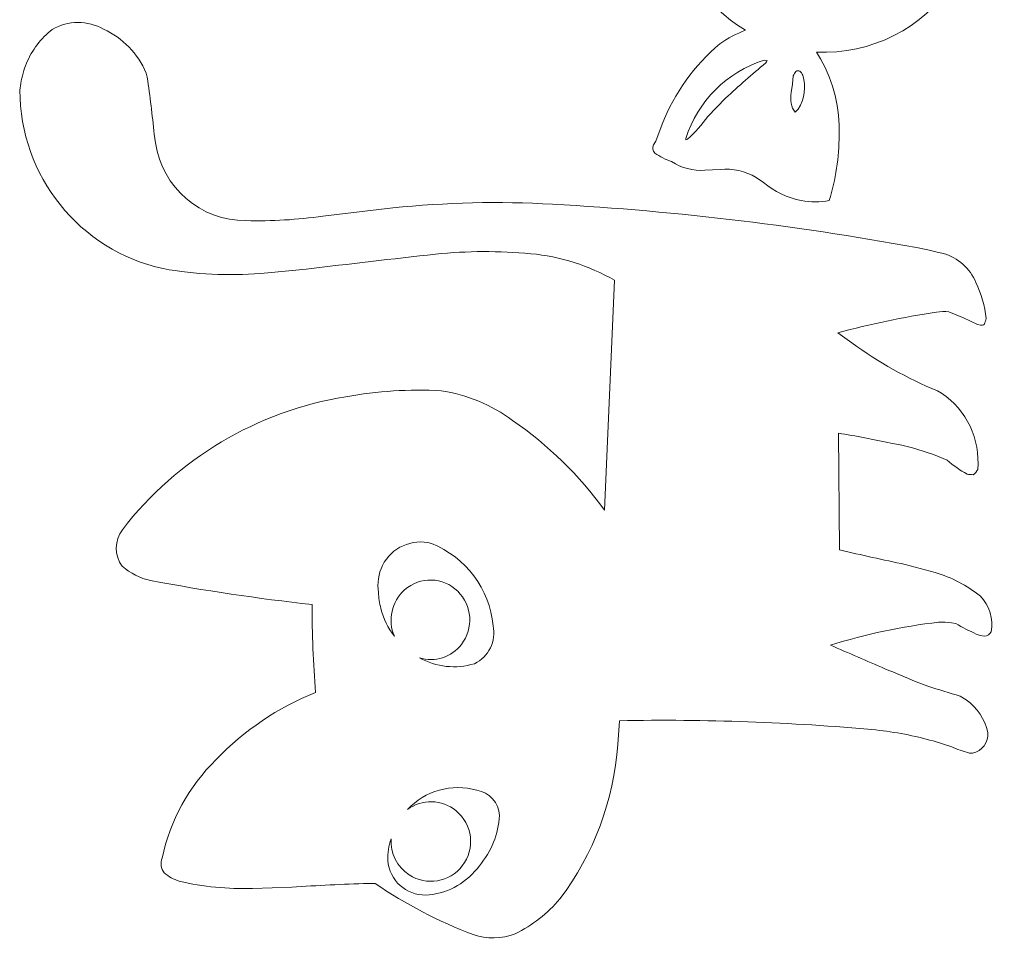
# Model space of a CAD drawing. Header units: millimetres. Extents: x -357 to 413, y -199 to 390.
# Tile 108 of 256: x -87 to -54, y 98 to 129. Entities that reach past the tile are written whole.
import ezdxf

# ---------------------------------------------------------------- set-up
doc = ezdxf.new("R2010")
doc.units = ezdxf.units.MM
doc.header["$MEASUREMENT"] = 0
doc.layers.add('Layer 1', color=7, linetype='Continuous')

msp = doc.modelspace()

# ---------------------------------------------------------------- linework, layer by layer
at = {"layer": 'Layer 1', "color": 140, "lineweight": 0}
for points, knots in [([(-76.9271, 151.3435), (-76.6593, 152.5713), (-75.8538, 153.6135), (-74.7333, 154.1824), (-74.7333, 154.1824), (-74.5678, 154.2197), (-74.3946, 154.1682), (-74.2774, 154.0454), (-74.2774, 154.0454), (-73.8001, 153.5755), (-73.3662, 153.0634), (-72.9808, 152.5154), (-72.9808, 152.5154), (-72.9808, 152.5154), (-72.1349, 151.2683), (-72.1349, 151.2683), (-72.1349, 151.2683), (-72.1349, 151.2683), (-72.1417, 158.0879), (-72.1417, 158.0879), (-72.1417, 158.0879), (-72.1417, 158.0879), (-68.9776, 158.208), (-68.9776, 158.208), (-68.9776, 158.208), (-69.5654, 158.9098), (-70.3047, 159.469), (-71.14, 159.8435), (-71.14, 159.8435), (-72.0389, 160.1495), (-73.0289, 160.0203), (-73.8192, 159.4939), (-73.8192, 159.4939), (-74.3829, 159.1736), (-74.9066, 158.7874), (-75.3792, 158.3435), (-75.3792, 158.3435), (-75.3792, 158.3435), (-75.4859, 158.2944), (-75.4859, 158.2944), (-75.4859, 158.2944), (-75.6157, 158.2673), (-75.7456, 158.3388), (-75.7933, 158.4624), (-75.7933, 158.4624), (-75.856, 158.5602), (-75.8384, 158.689), (-75.7516, 158.7661), (-75.7516, 158.7661), (-75.563, 158.9674), (-75.3607, 159.1554), (-75.1461, 159.3286), (-75.1461, 159.3286), (-75.1461, 159.3286), (-74.9256, 159.554), (-74.9256, 159.554), (-74.9256, 159.554), (-74.3844, 160.1052), (-73.9849, 160.7794), (-73.7616, 161.5191), (-73.7616, 161.5191), (-73.6208, 162.1636), (-73.6924, 162.8363), (-73.9657, 163.4368), (-73.9657, 163.4368), (-74.3288, 164.1723), (-74.7949, 164.8523), (-75.35, 165.4563), (-75.35, 165.4563), (-75.35, 165.4563), (-75.3973, 165.551), (-75.3973, 165.551), (-75.3973, 165.551), (-75.4307, 165.6918), (-75.3548, 165.8353), (-75.2201, 165.888), (-75.2201, 165.888), (-75.1252, 165.9268), (-75.0166, 165.9064), (-74.9417, 165.8364), (-74.9417, 165.8364), (-74.8288, 165.7389), (-74.7283, 165.6278), (-74.6427, 165.5056), (-74.6427, 165.5056), (-74.6427, 165.5056), (-74.422, 165.2669), (-74.422, 165.2669), (-74.422, 165.2669), (-73.8927, 164.7228), (-73.2706, 164.2774), (-72.5851, 163.9514), (-72.5851, 163.9514), (-71.7781, 163.6395), (-70.8744, 163.7017), (-70.1178, 164.1211), (-70.1178, 164.1211), (-69.4449, 164.4673), (-68.8243, 164.9068), (-68.2745, 165.4268), (-68.2745, 165.4268), (-68.2745, 165.4268), (-68.1913, 165.4583), (-68.1913, 165.4583), (-68.1913, 165.4583), (-68.1313, 165.484), (-68.0633, 165.4851), (-68.003, 165.4602), (-68.003, 165.4602), (-67.9426, 165.4353), (-67.8951, 165.3869), (-67.8722, 165.3257), (-67.8722, 165.3257), (-67.7989, 165.192), (-67.8389, 165.0243), (-67.9654, 164.9392), (-67.9654, 164.9392), (-67.9654, 164.9392), (-68.5113, 164.4348), (-68.5113, 164.4348), (-68.5113, 164.4348), (-69.0507, 163.9063), (-69.486, 163.2813), (-69.7948, 162.5921), (-69.7948, 162.5921), (-70.0881, 161.7521), (-70.0002, 160.8261), (-69.5545, 160.0562), (-69.5545, 160.0562), (-69.2046, 159.4302), (-68.7856, 158.8453), (-68.3055, 158.3125), (-68.3055, 158.3125), (-68.3055, 158.3125), (-68.2562, 158.2056), (-68.2562, 158.2056), (-68.2562, 158.2056), (-68.2386, 158.0736), (-68.307, 157.9454), (-68.4261, 157.886), (-68.4261, 157.886), (-68.5275, 157.8428), (-68.6448, 157.8634), (-68.7259, 157.938), (-68.7259, 157.938), (-68.7259, 157.938), (-68.9051, 158.1282), (-68.9051, 158.1282), (-68.9051, 158.1282), (-68.9051, 158.1282), (-68.8768, 156.3115), (-68.8768, 156.3115), (-68.8768, 156.3115), (-68.8768, 156.3115), (-66.5013, 156.1792), (-66.5013, 156.1792), (-66.5013, 156.1792), (-66.5013, 156.1792), (-64.7865, 158.8745), (-64.7865, 158.8745), (-64.7865, 158.8745), (-64.7865, 158.8745), (-63.7738, 157.4607), (-63.7738, 157.4607), (-63.7738, 157.4607), (-63.7738, 157.4607), (-61.7916, 157.3633), (-61.7916, 157.3633), (-61.7916, 157.3633), (-61.7916, 157.3633), (-62.5431, 155.9583), (-62.5431, 155.9583), (-62.5431, 155.9583), (-62.5431, 155.9583), (-54.4364, 155.5061), (-54.4364, 155.5061), (-54.4364, 155.5061), (-54.4364, 155.5061), (-54.2967, 146.4722), (-54.2967, 146.4722), (-54.2967, 146.4722), (-54.2967, 146.4722), (-68.7176, 146.01), (-68.7176, 146.01), (-68.7176, 146.01), (-68.7176, 146.01), (-68.6961, 144.6426), (-68.6961, 144.6426), (-68.6961, 144.6426), (-68.6961, 144.6426), (-54.2721, 144.8682), (-54.2721, 144.8682), (-54.2721, 144.8682), (-54.2721, 144.8682), (-54.2333, 142.3748), (-54.2333, 142.3748), (-54.2333, 142.3748), (-54.2333, 142.3748), (-54.1656, 142.2964), (-54.1656, 142.2964), (-54.1656, 142.2964), (-54.1428, 142.2579), (-54.1367, 142.2117), (-54.1512, 142.1694), (-54.1512, 142.1694), (-54.1512, 142.1694), (-54.2272, 141.9685), (-54.2272, 141.9685), (-54.2272, 141.9685), (-54.2272, 141.9685), (-54.2206, 141.5525), (-54.2206, 141.5525), (-54.2206, 141.5525), (-54.2206, 141.5525), (-54.391, 141.5498), (-54.391, 141.5498), (-54.391, 141.5498), (-54.391, 141.5498), (-54.5646, 141.1423), (-54.5646, 141.1423), (-54.5646, 141.1423), (-54.9761, 140.1102), (-55.6695, 139.2145), (-56.5655, 138.5574), (-56.5655, 138.5574), (-56.7601, 138.4278), (-56.9668, 138.3175), (-57.1827, 138.228), (-57.1827, 138.228), (-57.1827, 138.228), (-56.9288, 138.0552), (-56.9288, 138.0552), (-56.9288, 138.0552), (-54.4258, 136.2116), (-53.8168, 132.7249), (-55.5465, 130.1419), (-55.5465, 130.1419), (-56.572, 128.5965), (-58.3331, 127.7023), (-60.1859, 127.7864), (-60.1859, 127.7864), (-60.1859, 127.7864), (-60.0433, 127.5664), (-60.0433, 127.5664), (-60.0433, 127.5664), (-59.6023, 126.7759), (-59.3855, 125.88), (-59.4164, 124.9754), (-59.4164, 124.9754), (-59.4161, 124.2226), (-59.5287, 123.4739), (-59.7503, 122.7544), (-59.7503, 122.7544), (-60.0641, 122.6974), (-60.3856, 122.6987), (-60.6988, 122.7583), (-60.6988, 122.7583), (-61.1704, 122.848), (-61.6109, 123.058), (-61.9776, 123.3677), (-61.9776, 123.3677), (-61.9776, 123.3677), (-62.2281, 123.5342), (-62.2281, 123.5342), (-62.2281, 123.5342), (-62.5924, 123.7597), (-63.022, 123.8559), (-63.4476, 123.8071), (-63.4476, 123.8071), (-63.4476, 123.8071), (-63.9676, 123.7852), (-63.9676, 123.7852), (-63.9676, 123.7852), (-64.3643, 123.7569), (-64.7594, 123.859), (-65.0926, 124.0762), (-65.0926, 124.0762), (-65.2958, 124.1439), (-65.4873, 124.2423), (-65.6607, 124.3679), (-65.6607, 124.3679), (-65.7328, 124.4407), (-65.7511, 124.5514), (-65.704, 124.6424), (-65.704, 124.6424), (-65.704, 124.6424), (-65.629, 124.7676), (-65.629, 124.7676), (-65.629, 124.7676), (-65.629, 124.7676), (-65.4085, 125.3467), (-65.4085, 125.3467), (-65.4085, 125.3467), (-65.0004, 126.4058), (-64.3275, 127.3424), (-63.454, 128.0672), (-63.454, 128.0672), (-63.1905, 128.2614), (-62.9004, 128.4166), (-62.5926, 128.5281), (-62.5926, 128.5281), (-62.5926, 128.5281), (-62.859, 128.699), (-62.859, 128.699), (-62.859, 128.699), (-65.4155, 130.4802), (-66.1119, 133.9606), (-64.4376, 136.5884), (-64.4376, 136.5884), (-63.4345, 138.1845), (-61.6567, 139.125), (-59.7728, 139.0562), (-59.7728, 139.0562), (-59.7728, 139.0562), (-59.9747, 139.406), (-59.9747, 139.406), (-59.9747, 139.406), (-60.2705, 140.0491), (-60.434, 140.745), (-60.4557, 141.4524), (-60.4557, 141.4524), (-60.4557, 141.4524), (-65.9327, 141.3643), (-65.9327, 141.3643), (-65.9327, 141.3643), (-65.9327, 141.3643), (-64.6922, 139.9732), (-64.6922, 139.9732), (-64.6922, 139.9732), (-64.6922, 139.9732), (-66.2276, 139.9732), (-66.2276, 139.9732), (-66.2276, 139.9732), (-66.2276, 139.9732), (-66.2276, 138.5237), (-66.2276, 138.5237), (-66.2276, 138.5237), (-66.2276, 138.5237), (-68.6356, 140.707), (-68.6356, 140.707), (-68.6356, 140.707), (-68.6356, 140.707), (-68.6112, 139.1362), (-68.6112, 139.1362), (-68.6112, 139.1362), (-68.6112, 139.1362), (-72.1241, 139.4849), (-72.1241, 139.4849), (-72.1241, 139.4849), (-72.1241, 139.4849), (-72.128, 144.03), (-72.128, 144.03), (-72.128, 144.03), (-72.2815, 143.9225), (-72.4331, 143.8123), (-72.5829, 143.6995), (-72.5829, 143.6995), (-72.5829, 143.6995), (-72.7667, 143.5796), (-72.7667, 143.5796), (-72.7667, 143.5796), (-73.206, 143.2852), (-73.723, 143.1281), (-74.2518, 143.1282), (-74.2518, 143.1282), (-74.5166, 143.1655), (-74.749, 143.3235), (-74.8819, 143.5554), (-74.8819, 143.5554), (-75.0988, 143.9276), (-75.2352, 144.3412), (-75.2826, 144.7693), (-75.2826, 144.7693), (-75.4022, 145.5322), (-75.3963, 146.3097), (-75.265, 147.0708), (-75.265, 147.0708), (-75.2299, 147.213), (-75.1743, 147.3495), (-75.1002, 147.4758), (-75.1002, 147.4758), (-75.0325, 147.5193), (-74.9592, 147.5535), (-74.8822, 147.5769), (-74.8822, 147.5769), (-74.4013, 147.6386), (-73.9166, 147.6662), (-73.4317, 147.6594), (-73.4317, 147.6594), (-73.4317, 147.6594), (-72.1314, 147.6091), (-72.1314, 147.6091), (-72.1314, 147.6091), (-72.1314, 147.6091), (-72.1317, 147.8257), (-72.1317, 147.8257), (-72.1317, 147.8257), (-72.1317, 147.8257), (-72.8722, 148.126), (-72.8722, 148.126), (-72.8722, 148.126), (-74.0415, 148.6113), (-75.1576, 149.2161), (-76.2027, 149.9307), (-76.2027, 149.9307), (-76.5145, 150.1591), (-76.7556, 150.4705), (-76.8983, 150.8296), (-76.8983, 150.8296), (-76.9335, 150.9985), (-76.9429, 151.1718), (-76.9271, 151.3435)], [0, 0, 0, 0, 0.0096154, 0.0096154, 0.0096154, 0.0096154, 0.0192308, 0.0192308, 0.0192308, 0.0192308, 0.0288462, 0.0288462, 0.0288462, 0.0288462, 0.0384615, 0.0384615, 0.0384615, 0.0384615, 0.0480769, 0.0480769, 0.0480769, 0.0480769, 0.0576923, 0.0576923, 0.0576923, 0.0576923, 0.0673077, 0.0673077, 0.0673077, 0.0673077, 0.0769231, 0.0769231, 0.0769231, 0.0769231, 0.0865385, 0.0865385, 0.0865385, 0.0865385, 0.0961538, 0.0961538, 0.0961538, 0.0961538, 0.1057692, 0.1057692, 0.1057692, 0.1057692, 0.1153846, 0.1153846, 0.1153846, 0.1153846, 0.125, 0.125, 0.125, 0.125, 0.1346154, 0.1346154, 0.1346154, 0.1346154, 0.1442308, 0.1442308, 0.1442308, 0.1442308, 0.1538462, 0.1538462, 0.1538462, 0.1538462, 0.1634615, 0.1634615, 0.1634615, 0.1634615, 0.1730769, 0.1730769, 0.1730769, 0.1730769, 0.1826923, 0.1826923, 0.1826923, 0.1826923, 0.1923077, 0.1923077, 0.1923077, 0.1923077, 0.2019231, 0.2019231, 0.2019231, 0.2019231, 0.2115385, 0.2115385, 0.2115385, 0.2115385, 0.2211538, 0.2211538, 0.2211538, 0.2211538, 0.2307692, 0.2307692, 0.2307692, 0.2307692, 0.2403846, 0.2403846, 0.2403846, 0.2403846, 0.25, 0.25, 0.25, 0.25, 0.2596154, 0.2596154, 0.2596154, 0.2596154, 0.2692308, 0.2692308, 0.2692308, 0.2692308, 0.2788462, 0.2788462, 0.2788462, 0.2788462, 0.2884615, 0.2884615, 0.2884615, 0.2884615, 0.2980769, 0.2980769, 0.2980769, 0.2980769, 0.3076923, 0.3076923, 0.3076923, 0.3076923, 0.3173077, 0.3173077, 0.3173077, 0.3173077, 0.3269231, 0.3269231, 0.3269231, 0.3269231, 0.3365385, 0.3365385, 0.3365385, 0.3365385, 0.3461538, 0.3461538, 0.3461538, 0.3461538, 0.3557692, 0.3557692, 0.3557692, 0.3557692, 0.3653846, 0.3653846, 0.3653846, 0.3653846, 0.375, 0.375, 0.375, 0.375, 0.3846154, 0.3846154, 0.3846154, 0.3846154, 0.3942308, 0.3942308, 0.3942308, 0.3942308, 0.4038462, 0.4038462, 0.4038462, 0.4038462, 0.4134615, 0.4134615, 0.4134615, 0.4134615, 0.4230769, 0.4230769, 0.4230769, 0.4230769, 0.4326923, 0.4326923, 0.4326923, 0.4326923, 0.4423077, 0.4423077, 0.4423077, 0.4423077, 0.4519231, 0.4519231, 0.4519231, 0.4519231, 0.4615385, 0.4615385, 0.4615385, 0.4615385, 0.4711538, 0.4711538, 0.4711538, 0.4711538, 0.4807692, 0.4807692, 0.4807692, 0.4807692, 0.4903846, 0.4903846, 0.4903846, 0.4903846, 0.5, 0.5, 0.5, 0.5, 0.5096154, 0.5096154, 0.5096154, 0.5096154, 0.5192308, 0.5192308, 0.5192308, 0.5192308, 0.5288462, 0.5288462, 0.5288462, 0.5288462, 0.5384615, 0.5384615, 0.5384615, 0.5384615, 0.5480769, 0.5480769, 0.5480769, 0.5480769, 0.5576923, 0.5576923, 0.5576923, 0.5576923, 0.5673077, 0.5673077, 0.5673077, 0.5673077, 0.5769231, 0.5769231, 0.5769231, 0.5769231, 0.5865385, 0.5865385, 0.5865385, 0.5865385, 0.5961538, 0.5961538, 0.5961538, 0.5961538, 0.6057692, 0.6057692, 0.6057692, 0.6057692, 0.6153846, 0.6153846, 0.6153846, 0.6153846, 0.625, 0.625, 0.625, 0.625, 0.6346154, 0.6346154, 0.6346154, 0.6346154, 0.6442308, 0.6442308, 0.6442308, 0.6442308, 0.6538462, 0.6538462, 0.6538462, 0.6538462, 0.6634615, 0.6634615, 0.6634615, 0.6634615, 0.6730769, 0.6730769, 0.6730769, 0.6730769, 0.6826923, 0.6826923, 0.6826923, 0.6826923, 0.6923077, 0.6923077, 0.6923077, 0.6923077, 0.7019231, 0.7019231, 0.7019231, 0.7019231, 0.7115385, 0.7115385, 0.7115385, 0.7115385, 0.7211538, 0.7211538, 0.7211538, 0.7211538, 0.7307692, 0.7307692, 0.7307692, 0.7307692, 0.7403846, 0.7403846, 0.7403846, 0.7403846, 0.75, 0.75, 0.75, 0.75, 0.7596154, 0.7596154, 0.7596154, 0.7596154, 0.7692308, 0.7692308, 0.7692308, 0.7692308, 0.7788462, 0.7788462, 0.7788462, 0.7788462, 0.7884615, 0.7884615, 0.7884615, 0.7884615, 0.7980769, 0.7980769, 0.7980769, 0.7980769, 0.8076923, 0.8076923, 0.8076923, 0.8076923, 0.8173077, 0.8173077, 0.8173077, 0.8173077, 0.8269231, 0.8269231, 0.8269231, 0.8269231, 0.8365385, 0.8365385, 0.8365385, 0.8365385, 0.8461538, 0.8461538, 0.8461538, 0.8461538, 0.8557692, 0.8557692, 0.8557692, 0.8557692, 0.8653846, 0.8653846, 0.8653846, 0.8653846, 0.875, 0.875, 0.875, 0.875, 0.8846154, 0.8846154, 0.8846154, 0.8846154, 0.8942308, 0.8942308, 0.8942308, 0.8942308, 0.9038462, 0.9038462, 0.9038462, 0.9038462, 0.9134615, 0.9134615, 0.9134615, 0.9134615, 0.9230769, 0.9230769, 0.9230769, 0.9230769, 0.9326923, 0.9326923, 0.9326923, 0.9326923, 0.9423077, 0.9423077, 0.9423077, 0.9423077, 0.9519231, 0.9519231, 0.9519231, 0.9519231, 0.9615385, 0.9615385, 0.9615385, 0.9615385, 0.9711538, 0.9711538, 0.9711538, 0.9711538, 0.9807692, 0.9807692, 0.9807692, 0.9807692, 1, 1, 1, 1]), ([(-87.1538, 126.7268), (-87.1169, 126.9618), (-87.0518, 127.1915), (-86.9597, 127.4109), (-86.9597, 127.4109), (-86.7698, 127.8611), (-86.4698, 128.2562), (-86.0872, 128.5601), (-86.0872, 128.5601), (-85.549, 128.8687), (-84.8884, 128.8717), (-84.3474, 128.5681), (-84.3474, 128.5681), (-83.6961, 128.2697), (-83.1805, 127.7376), (-82.9028, 127.0772), (-82.9028, 127.0772), (-82.9028, 127.0772), (-82.8699, 126.9373), (-82.8699, 126.9373), (-82.8699, 126.9373), (-82.7729, 126.2953), (-82.694, 125.6509), (-82.6335, 125.0044), (-82.6335, 125.0044), (-82.6335, 125.0044), (-82.5896, 124.7129), (-82.5896, 124.7129), (-82.5896, 124.7129), (-82.3625, 123.194), (-81.0561, 122.0714), (-79.5203, 122.0752), (-79.5203, 122.0752), (-78.6486, 122.0551), (-77.7767, 122.106), (-76.9134, 122.2276), (-76.9134, 122.2276), (-76.9134, 122.2276), (-74.547, 122.5051), (-74.547, 122.5051), (-74.547, 122.5051), (-72.7478, 122.6946), (-70.9363, 122.737), (-69.1302, 122.6319), (-69.1302, 122.6319), (-64.8585, 122.3992), (-60.607, 121.8836), (-56.4034, 121.0882), (-56.4034, 121.0882), (-56.4034, 121.0882), (-56.1339, 121.013), (-56.1339, 121.013), (-56.1339, 121.013), (-56.1339, 121.013), (-55.8873, 120.9661), (-55.8873, 120.9661), (-55.8873, 120.9661), (-55.3864, 120.8229), (-54.9787, 120.4581), (-54.7811, 119.9761), (-54.7811, 119.9761), (-54.5965, 119.5944), (-54.4798, 119.1835), (-54.4361, 118.7617), (-54.4361, 118.7617), (-54.4478, 118.6969), (-54.4658, 118.6333), (-54.4898, 118.572), (-54.4898, 118.572), (-54.5264, 118.5363), (-54.5782, 118.5208), (-54.6285, 118.5298), (-54.6285, 118.5298), (-54.6285, 118.5298), (-54.7228, 118.5501), (-54.7228, 118.5501), (-54.7228, 118.5501), (-54.7228, 118.5501), (-55.1996, 118.7859), (-55.1996, 118.7859), (-55.1996, 118.7859), (-55.1996, 118.7859), (-55.6935, 118.9839), (-55.6935, 118.9839), (-55.6935, 118.9839), (-55.834, 118.9971), (-55.9755, 118.9943), (-56.1153, 118.9754), (-56.1153, 118.9754), (-57.2416, 118.8015), (-58.3578, 118.5683), (-59.4593, 118.2764), (-59.4593, 118.2764), (-59.4593, 118.2764), (-58.9813, 117.9334), (-58.9813, 117.9334), (-58.9813, 117.9334), (-58.0835, 117.2765), (-57.1101, 116.7299), (-56.0819, 116.3052), (-56.0819, 116.3052), (-56.0819, 116.3052), (-55.9466, 116.2256), (-55.9466, 116.2256), (-55.9466, 116.2256), (-55.0941, 115.6565), (-54.6225, 114.6655), (-54.7184, 113.645), (-54.7184, 113.645), (-54.7465, 113.5667), (-54.8028, 113.5016), (-54.8763, 113.4627), (-54.8763, 113.4627), (-54.9447, 113.4649), (-55.0129, 113.4712), (-55.0804, 113.482), (-55.0804, 113.482), (-55.3189, 113.6192), (-55.5454, 113.7763), (-55.7574, 113.9517), (-55.7574, 113.9517), (-55.7574, 113.9517), (-56.2174, 114.1431), (-56.2174, 114.1431), (-56.2174, 114.1431), (-56.6839, 114.3195), (-57.1666, 114.4497), (-57.6585, 114.532), (-57.6585, 114.532), (-58.2491, 114.663), (-58.8433, 114.7765), (-59.4405, 114.8726), (-59.4405, 114.8726), (-59.4405, 114.8726), (-59.4029, 110.9136), (-59.4029, 110.9136), (-59.4029, 110.9136), (-58.662, 110.7411), (-57.9198, 110.5775), (-57.1749, 110.4227), (-57.1749, 110.4227), (-57.1749, 110.4227), (-56.16, 110.1471), (-56.16, 110.1471), (-56.16, 110.1471), (-55.6018, 109.9827), (-55.0814, 109.7098), (-54.6288, 109.3441), (-54.6288, 109.3441), (-54.3139, 109.0276), (-54.1775, 108.5749), (-54.265, 108.1371), (-54.265, 108.1371), (-54.305, 108.0482), (-54.3944, 107.9924), (-54.4918, 107.9943), (-54.4918, 107.9943), (-54.5858, 108.0005), (-54.6782, 108.022), (-54.7655, 108.0575), (-54.7655, 108.0575), (-55.0009, 108.1703), (-55.2331, 108.2897), (-55.4618, 108.4154), (-55.4618, 108.4154), (-55.4618, 108.4154), (-55.6053, 108.4445), (-55.6053, 108.4445), (-55.6053, 108.4445), (-55.75, 108.4655), (-55.8964, 108.4718), (-56.0423, 108.4635), (-56.0423, 108.4635), (-57.2875, 108.3184), (-58.5163, 108.0574), (-59.713, 107.684), (-59.713, 107.684), (-59.0972, 107.4203), (-58.4798, 107.1533), (-57.8658, 106.8854), (-57.8658, 106.8854), (-57.5101, 106.7423), (-57.1551, 106.5959), (-56.8019, 106.4469), (-56.8019, 106.4469), (-56.8019, 106.4469), (-56.412, 106.2999), (-56.412, 106.2999), (-56.412, 106.2999), (-56.0468, 106.1779), (-55.6788, 106.0642), (-55.3085, 105.9591), (-55.3085, 105.9591), (-55.3085, 105.9591), (-55.1073, 105.8319), (-55.1073, 105.8319), (-55.1073, 105.8319), (-54.734, 105.5662), (-54.4734, 105.1707), (-54.3766, 104.7228), (-54.3766, 104.7228), (-54.3496, 104.3929), (-54.5705, 104.094), (-54.8937, 104.0226), (-54.8937, 104.0226), (-54.938, 104.0173), (-54.9829, 104.0199), (-55.0265, 104.0299), (-55.0265, 104.0299), (-55.221, 104.0901), (-55.4126, 104.1592), (-55.6007, 104.2369), (-55.6007, 104.2369), (-55.6007, 104.2369), (-56.2303, 104.4362), (-56.2303, 104.4362), (-56.2303, 104.4362), (-56.8659, 104.6168), (-57.516, 104.7417), (-58.1732, 104.8094), (-58.1732, 104.8094), (-61.0598, 105.0759), (-63.9592, 105.1805), (-66.8575, 105.1229), (-66.8575, 105.1229), (-66.8575, 105.1229), (-66.9147, 104.3217), (-66.9147, 104.3217), (-66.9147, 104.3217), (-67.0543, 102.4231), (-67.7357, 100.6044), (-68.878, 99.0814), (-68.878, 99.0814), (-69.2981, 98.5903), (-69.8133, 98.1893), (-70.3924, 97.9027), (-70.3924, 97.9027), (-70.8491, 97.7233), (-71.3549, 97.7135), (-71.8182, 97.8749), (-71.8182, 97.8749), (-72.9924, 98.3195), (-74.1096, 98.9017), (-75.1466, 99.6095), (-75.1466, 99.6095), (-75.1466, 99.6095), (-75.3761, 99.6093), (-75.3761, 99.6093), (-75.3761, 99.6093), (-76.2401, 99.579), (-77.1043, 99.5366), (-77.967, 99.4823), (-77.967, 99.4823), (-77.967, 99.4823), (-79.302, 99.4362), (-79.302, 99.4362), (-79.302, 99.4362), (-80.1367, 99.4103), (-80.9713, 99.4934), (-81.7844, 99.6837), (-81.7844, 99.6837), (-81.969, 99.7454), (-82.1407, 99.8401), (-82.2913, 99.9633), (-82.2913, 99.9633), (-82.4036, 100.1074), (-82.4292, 100.3009), (-82.3596, 100.4698), (-82.3596, 100.4698), (-82.0933, 101.7377), (-81.4574, 102.8982), (-80.5322, 103.8051), (-80.5322, 103.8051), (-79.5851, 104.7955), (-78.4363, 105.5709), (-77.1634, 106.0785), (-77.1634, 106.0785), (-77.2408, 107.0702), (-77.2793, 108.0646), (-77.2789, 109.0592), (-77.2789, 109.0592), (-79.1121, 109.2666), (-80.9376, 109.5378), (-82.752, 109.8724), (-82.752, 109.8724), (-83.1087, 109.9518), (-83.4399, 110.119), (-83.7153, 110.3593), (-83.7153, 110.3593), (-83.985, 110.7295), (-83.9823, 111.2316), (-83.7097, 111.5996), (-83.7097, 111.5996), (-81.8481, 114.0097), (-79.1388, 115.6207), (-76.1324, 116.1055), (-76.1324, 116.1055), (-75.0684, 116.2997), (-73.9852, 116.3681), (-72.9051, 116.3093), (-72.9051, 116.3093), (-72.0282, 116.1724), (-71.197, 115.8269), (-70.4813, 115.302), (-70.4813, 115.302), (-69.2782, 114.471), (-68.2255, 113.4412), (-67.3683, 112.2566), (-67.3683, 112.2566), (-67.3683, 112.2566), (-67.027, 120.0525), (-67.027, 120.0525), (-67.027, 120.0525), (-67.8975, 120.5529), (-68.8654, 120.8604), (-69.8651, 120.9539), (-69.8651, 120.9539), (-70.9395, 121.056), (-72.0214, 121.0509), (-73.0948, 120.9385), (-73.0948, 120.9385), (-74.56, 120.7786), (-76.0226, 120.6084), (-77.4855, 120.428), (-77.4855, 120.428), (-77.4855, 120.428), (-79.0215, 120.2876), (-79.0215, 120.2876), (-79.0215, 120.2876), (-80.1252, 120.1962), (-81.2361, 120.2505), (-82.3257, 120.449), (-82.3257, 120.449), (-85.1681, 121.0714), (-87.1902, 123.5935), (-87.1799, 126.5032), (-87.1799, 126.5032), (-87.1799, 126.5032), (-87.1538, 126.7268), (-87.1538, 126.7268)], [0, 0, 0, 0, 0.0116279, 0.0116279, 0.0116279, 0.0116279, 0.0232558, 0.0232558, 0.0232558, 0.0232558, 0.0348837, 0.0348837, 0.0348837, 0.0348837, 0.0465116, 0.0465116, 0.0465116, 0.0465116, 0.0581395, 0.0581395, 0.0581395, 0.0581395, 0.0697674, 0.0697674, 0.0697674, 0.0697674, 0.0813953, 0.0813953, 0.0813953, 0.0813953, 0.0930233, 0.0930233, 0.0930233, 0.0930233, 0.1046512, 0.1046512, 0.1046512, 0.1046512, 0.1162791, 0.1162791, 0.1162791, 0.1162791, 0.127907, 0.127907, 0.127907, 0.127907, 0.1395349, 0.1395349, 0.1395349, 0.1395349, 0.1511628, 0.1511628, 0.1511628, 0.1511628, 0.1627907, 0.1627907, 0.1627907, 0.1627907, 0.1744186, 0.1744186, 0.1744186, 0.1744186, 0.1860465, 0.1860465, 0.1860465, 0.1860465, 0.1976744, 0.1976744, 0.1976744, 0.1976744, 0.2093023, 0.2093023, 0.2093023, 0.2093023, 0.2209302, 0.2209302, 0.2209302, 0.2209302, 0.2325581, 0.2325581, 0.2325581, 0.2325581, 0.244186, 0.244186, 0.244186, 0.244186, 0.255814, 0.255814, 0.255814, 0.255814, 0.2674419, 0.2674419, 0.2674419, 0.2674419, 0.2790698, 0.2790698, 0.2790698, 0.2790698, 0.2906977, 0.2906977, 0.2906977, 0.2906977, 0.3023256, 0.3023256, 0.3023256, 0.3023256, 0.3139535, 0.3139535, 0.3139535, 0.3139535, 0.3255814, 0.3255814, 0.3255814, 0.3255814, 0.3372093, 0.3372093, 0.3372093, 0.3372093, 0.3488372, 0.3488372, 0.3488372, 0.3488372, 0.3604651, 0.3604651, 0.3604651, 0.3604651, 0.372093, 0.372093, 0.372093, 0.372093, 0.3837209, 0.3837209, 0.3837209, 0.3837209, 0.3953488, 0.3953488, 0.3953488, 0.3953488, 0.4069767, 0.4069767, 0.4069767, 0.4069767, 0.4186047, 0.4186047, 0.4186047, 0.4186047, 0.4302326, 0.4302326, 0.4302326, 0.4302326, 0.4418605, 0.4418605, 0.4418605, 0.4418605, 0.4534884, 0.4534884, 0.4534884, 0.4534884, 0.4651163, 0.4651163, 0.4651163, 0.4651163, 0.4767442, 0.4767442, 0.4767442, 0.4767442, 0.4883721, 0.4883721, 0.4883721, 0.4883721, 0.5, 0.5, 0.5, 0.5, 0.5116279, 0.5116279, 0.5116279, 0.5116279, 0.5232558, 0.5232558, 0.5232558, 0.5232558, 0.5348837, 0.5348837, 0.5348837, 0.5348837, 0.5465116, 0.5465116, 0.5465116, 0.5465116, 0.5581395, 0.5581395, 0.5581395, 0.5581395, 0.5697674, 0.5697674, 0.5697674, 0.5697674, 0.5813953, 0.5813953, 0.5813953, 0.5813953, 0.5930233, 0.5930233, 0.5930233, 0.5930233, 0.6046512, 0.6046512, 0.6046512, 0.6046512, 0.6162791, 0.6162791, 0.6162791, 0.6162791, 0.627907, 0.627907, 0.627907, 0.627907, 0.6395349, 0.6395349, 0.6395349, 0.6395349, 0.6511628, 0.6511628, 0.6511628, 0.6511628, 0.6627907, 0.6627907, 0.6627907, 0.6627907, 0.6744186, 0.6744186, 0.6744186, 0.6744186, 0.6860465, 0.6860465, 0.6860465, 0.6860465, 0.6976744, 0.6976744, 0.6976744, 0.6976744, 0.7093023, 0.7093023, 0.7093023, 0.7093023, 0.7209302, 0.7209302, 0.7209302, 0.7209302, 0.7325581, 0.7325581, 0.7325581, 0.7325581, 0.744186, 0.744186, 0.744186, 0.744186, 0.755814, 0.755814, 0.755814, 0.755814, 0.7674419, 0.7674419, 0.7674419, 0.7674419, 0.7790698, 0.7790698, 0.7790698, 0.7790698, 0.7906977, 0.7906977, 0.7906977, 0.7906977, 0.8023256, 0.8023256, 0.8023256, 0.8023256, 0.8139535, 0.8139535, 0.8139535, 0.8139535, 0.8255814, 0.8255814, 0.8255814, 0.8255814, 0.8372093, 0.8372093, 0.8372093, 0.8372093, 0.8488372, 0.8488372, 0.8488372, 0.8488372, 0.8604651, 0.8604651, 0.8604651, 0.8604651, 0.872093, 0.872093, 0.872093, 0.872093, 0.8837209, 0.8837209, 0.8837209, 0.8837209, 0.8953488, 0.8953488, 0.8953488, 0.8953488, 0.9069767, 0.9069767, 0.9069767, 0.9069767, 0.9186047, 0.9186047, 0.9186047, 0.9186047, 0.9302326, 0.9302326, 0.9302326, 0.9302326, 0.9418605, 0.9418605, 0.9418605, 0.9418605, 0.9534884, 0.9534884, 0.9534884, 0.9534884, 0.9651163, 0.9651163, 0.9651163, 0.9651163, 0.9767442, 0.9767442, 0.9767442, 0.9767442, 1, 1, 1, 1]), ([(-64.6058, 124.8184), (-64.6058, 124.8184), (-64.5772, 124.8242), (-64.5772, 124.8242), (-64.5772, 124.8242), (-64.5772, 124.8242), (-64.5497, 124.8338), (-64.5497, 124.8338), (-64.5497, 124.8338), (-64.2973, 125.0679), (-64.0678, 125.3255), (-63.8641, 125.603), (-63.8641, 125.603), (-63.8641, 125.603), (-63.264, 126.2249), (-63.264, 126.2249), (-63.264, 126.2249), (-62.823, 126.6384), (-62.3681, 127.0371), (-61.9002, 127.4199), (-61.9002, 127.4199), (-61.9002, 127.4199), (-61.8771, 127.4597), (-61.8771, 127.4597), (-61.8771, 127.4597), (-61.8771, 127.4597), (-61.8568, 127.501), (-61.8568, 127.501), (-61.8568, 127.501), (-61.8568, 127.501), (-61.9571, 127.5152), (-61.9571, 127.5152), (-61.9571, 127.5152), (-63.2208, 127.1144), (-64.2106, 126.124), (-64.6107, 124.8601), (-64.6107, 124.8601), (-64.6107, 124.8601), (-64.6058, 124.8184), (-64.6058, 124.8184)], [0, 0, 0, 0, 0.0909091, 0.0909091, 0.0909091, 0.0909091, 0.1818182, 0.1818182, 0.1818182, 0.1818182, 0.2727273, 0.2727273, 0.2727273, 0.2727273, 0.3636364, 0.3636364, 0.3636364, 0.3636364, 0.4545455, 0.4545455, 0.4545455, 0.4545455, 0.5454545, 0.5454545, 0.5454545, 0.5454545, 0.6363636, 0.6363636, 0.6363636, 0.6363636, 0.7272727, 0.7272727, 0.7272727, 0.7272727, 0.8181818, 0.8181818, 0.8181818, 0.8181818, 1, 1, 1, 1]), ([(-61.0397, 126.0535), (-61.0244, 125.9413), (-60.9769, 125.836), (-60.9029, 125.7503), (-60.9029, 125.7503), (-60.9029, 125.7503), (-60.8031, 125.8589), (-60.8031, 125.8589), (-60.8031, 125.8589), (-60.5867, 126.2013), (-60.5297, 126.6209), (-60.6471, 127.0086), (-60.6471, 127.0086), (-60.6735, 127.0598), (-60.7082, 127.1062), (-60.7499, 127.146), (-60.7499, 127.146), (-60.7926, 127.1659), (-60.8427, 127.1609), (-60.8807, 127.1331), (-60.8807, 127.1331), (-60.9177, 127.0873), (-60.9485, 127.0369), (-60.9725, 126.9832), (-60.9725, 126.9832), (-60.9725, 126.9832), (-60.9962, 126.6997), (-60.9962, 126.6997), (-60.9962, 126.6997), (-60.9962, 126.6997), (-61.0406, 126.4182), (-61.0406, 126.4182), (-61.0406, 126.4182), (-61.0572, 126.2971), (-61.0569, 126.1745), (-61.0397, 126.0535)], [0, 0, 0, 0, 0.1, 0.1, 0.1, 0.1, 0.2, 0.2, 0.2, 0.2, 0.3, 0.3, 0.3, 0.3, 0.4, 0.4, 0.4, 0.4, 0.5, 0.5, 0.5, 0.5, 0.6, 0.6, 0.6, 0.6, 0.7, 0.7, 0.7, 0.7, 0.8, 0.8, 0.8, 0.8, 1, 1, 1, 1]), ([(-75.0306, 109.4718), (-75.0207, 109.2882), (-74.9939, 109.1058), (-74.9505, 108.9271), (-74.9505, 108.9271), (-74.8618, 108.5856), (-74.7054, 108.2653), (-74.4908, 107.985), (-74.4908, 107.985), (-74.7249, 108.53), (-74.5842, 109.1637), (-74.1417, 109.5587), (-74.1417, 109.5587), (-73.6235, 110.0204), (-72.8357, 109.9998), (-72.3424, 109.5116), (-72.3424, 109.5116), (-71.8514, 109.0299), (-71.7976, 108.2572), (-72.2174, 107.7123), (-72.2174, 107.7123), (-72.5491, 107.2755), (-73.1186, 107.0928), (-73.6424, 107.2552), (-73.6424, 107.2552), (-73.0731, 106.9392), (-72.4, 106.8676), (-71.777, 107.0565), (-71.777, 107.0565), (-71.2948, 107.2892), (-71.033, 107.8203), (-71.1424, 108.3444), (-71.1424, 108.3444), (-71.2624, 109.5911), (-72.0684, 110.6665), (-73.2313, 111.1316), (-73.2313, 111.1316), (-73.8927, 111.3124), (-74.5895, 110.999), (-74.8927, 110.3842), (-74.8927, 110.3842), (-75.0313, 110.1014), (-75.0795, 109.7828), (-75.0306, 109.4718)], [0, 0, 0, 0, 0.0833333, 0.0833333, 0.0833333, 0.0833333, 0.1666667, 0.1666667, 0.1666667, 0.1666667, 0.25, 0.25, 0.25, 0.25, 0.3333333, 0.3333333, 0.3333333, 0.3333333, 0.4166667, 0.4166667, 0.4166667, 0.4166667, 0.5, 0.5, 0.5, 0.5, 0.5833333, 0.5833333, 0.5833333, 0.5833333, 0.6666667, 0.6666667, 0.6666667, 0.6666667, 0.75, 0.75, 0.75, 0.75, 0.8333333, 0.8333333, 0.8333333, 0.8333333, 1, 1, 1, 1]), ([(-74.7096, 100.3873), (-74.7096, 100.3873), (-74.6952, 100.2601), (-74.6952, 100.2601), (-74.6952, 100.2601), (-74.5816, 99.6005), (-73.9729, 99.1443), (-73.308, 99.2206), (-73.308, 99.2206), (-72.6276, 99.2943), (-72.0102, 99.6525), (-71.6087, 100.2067), (-71.6087, 100.2067), (-71.2017, 100.6849), (-70.962, 101.2831), (-70.9259, 101.91), (-70.9259, 101.91), (-70.9507, 102.3396), (-71.2691, 102.6947), (-71.6932, 102.7675), (-71.6932, 102.7675), (-72.54, 103.0059), (-73.4491, 102.7529), (-74.0511, 102.1114), (-74.0511, 102.1114), (-73.559, 102.481), (-72.878, 102.4657), (-72.4029, 102.0746), (-72.4029, 102.0746), (-71.8366, 101.6125), (-71.7414, 100.7836), (-72.1886, 100.2054), (-72.1886, 100.2054), (-72.6171, 99.6483), (-73.4019, 99.5144), (-73.9911, 99.8978), (-73.9911, 99.8978), (-74.4032, 100.1644), (-74.6379, 100.6339), (-74.6041, 101.1237), (-74.6041, 101.1237), (-74.6862, 100.8873), (-74.7219, 100.6372), (-74.7096, 100.3873)], [0, 0, 0, 0, 0.0833333, 0.0833333, 0.0833333, 0.0833333, 0.1666667, 0.1666667, 0.1666667, 0.1666667, 0.25, 0.25, 0.25, 0.25, 0.3333333, 0.3333333, 0.3333333, 0.3333333, 0.4166667, 0.4166667, 0.4166667, 0.4166667, 0.5, 0.5, 0.5, 0.5, 0.5833333, 0.5833333, 0.5833333, 0.5833333, 0.6666667, 0.6666667, 0.6666667, 0.6666667, 0.75, 0.75, 0.75, 0.75, 0.8333333, 0.8333333, 0.8333333, 0.8333333, 1, 1, 1, 1])]:
    msp.add_open_spline(points, degree=3, knots=knots, dxfattribs=at)

doc.saveas('drawing.dxf')
